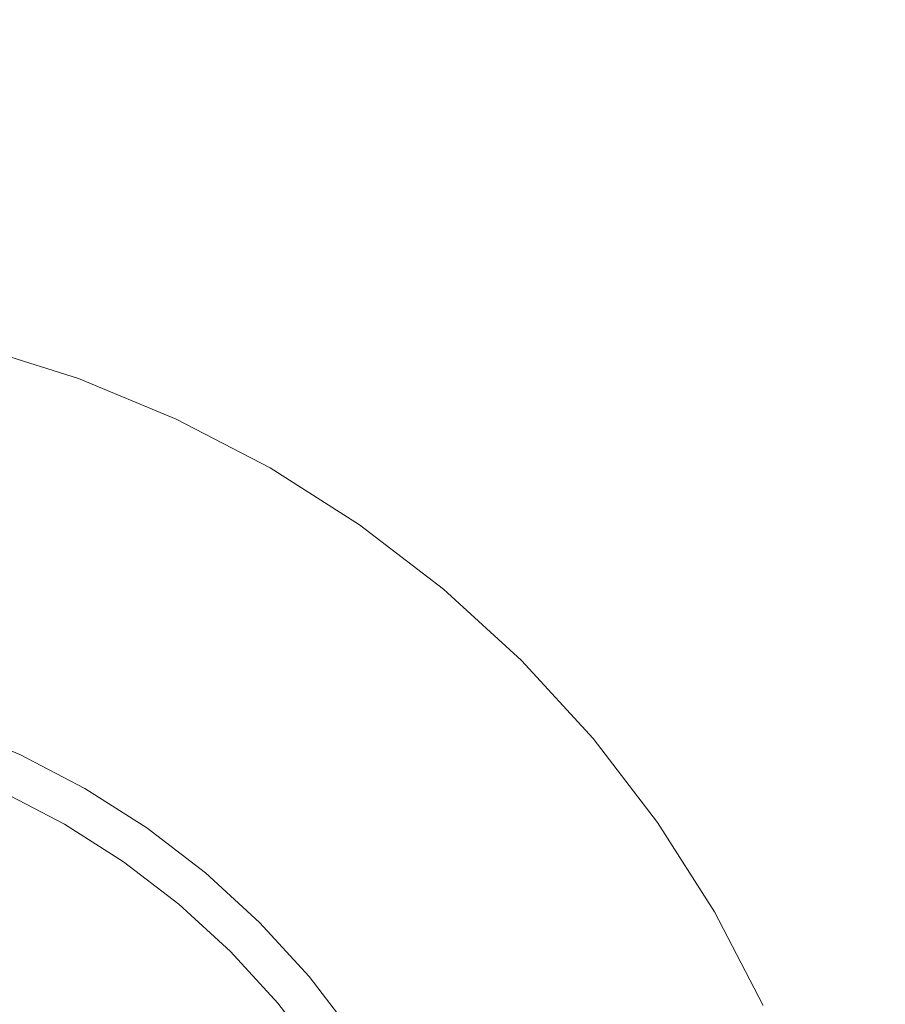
# Model space of a CAD drawing. Header units: millimetres. Extents: x -230 to 230, y -130 to 130.
# Tile 32 of 47: x 112 to 122, y -99 to -87. Entities that reach past the tile are written whole.
import ezdxf

# ---------------------------------------------------------------- set-up
doc = ezdxf.new("R2010")
doc.units = ezdxf.units.MM
doc.header["$LTSCALE"] = 25.4
doc.layers.add('Lighting-Moving Light', color=7, linetype='Continuous', lineweight=5, true_color=0x000000)

# ---------------------------------------------------------------- blocks, each defined once
blk = doc.blocks.new('Group-1')
at = {"layer": 'Lighting-Moving Light', "color": 7, "linetype": 'Continuous', "lineweight": 5, "transparency": 33554687}
for points, invisible_edges in [([(-503.576, 1.533, -25), (-503.576, 226.446, -25), (-761.075, 239.033, -25), (-761.075, -11.053, -25)], 14), ([(-770.152, 222.936, -116.924), (-519.672, 235.523, -116.924), (-519.672, -7.543, -116.924), (-757.565, -7.543, -116.924)], 11), ([(-519.672, -7.543, -116.924), (-519.672, 235.523, -116.924), (-507.086, 222.936, -116.924), (-507.086, 5.043, -116.924)], 11), ([(-527.366, 22.996, -24.957), (-526.159, 22.615, -24.957), (-524.991, 22.131, -24.957), (-531.119, 8.99, -24.957)], 12), ([(-526.159, 22.615, -24.957), (-527.366, 22.996, -24.957), (-528.511, 18.72, -0.368), (-527.673, 18.456, -0.368)], 10), ([(-524.991, 22.131, -24.957), (-526.159, 22.615, -24.957), (-527.673, 18.456, -0.368), (-526.861, 18.12, -0.368)], 10), ([(-524.991, 22.131, -24.957), (-523.869, 21.547, -24.957), (-522.802, 20.867, -24.957), (-531.119, 8.99, -24.957)], 12), ([(-523.869, 21.547, -24.957), (-524.991, 22.131, -24.957), (-526.861, 18.12, -0.368), (-526.082, 17.714, -0.368)], 10), ([(-522.802, 20.867, -24.957), (-523.869, 21.547, -24.957), (-526.082, 17.714, -0.368), (-525.341, 17.242, -0.368)], 10), ([(-522.802, 20.867, -24.957), (-521.798, 20.097, -24.957), (-520.866, 19.243, -24.957), (-531.119, 8.99, -24.957)], 12), ([(-521.798, 20.097, -24.957), (-522.802, 20.867, -24.957), (-525.341, 17.242, -0.368), (-524.643, 16.707, -0.368)], 10), ([(-520.866, 19.243, -24.957), (-521.798, 20.097, -24.957), (-524.643, 16.707, -0.368), (-523.995, 16.113, -0.368)], 10), ([(-520.866, 19.243, -24.957), (-520.011, 18.31, -24.957), (-519.241, 17.306, -24.957), (-531.119, 8.99, -24.957)], 12), ([(-520.011, 18.31, -24.957), (-520.866, 19.243, -24.957), (-523.995, 16.113, -0.368), (-523.402, 15.465, -0.368)], 10), ([(-519.241, 17.306, -24.957), (-520.011, 18.31, -24.957), (-523.402, 15.465, -0.368), (-522.867, 14.768, -0.368)], 10), ([(-526.92, 17.994, -0.102), (-526.151, 17.593, -0.102), (-526.137, 17.619, -0.134), (-526.908, 18.02, -0.134)], 15), ([(-526.908, 18.02, -0.134), (-526.137, 17.619, -0.134), (-526.123, 17.642, -0.169), (-526.896, 18.044, -0.169)], 15), ([(-526.896, 18.044, -0.169), (-526.123, 17.642, -0.169), (-526.112, 17.662, -0.205), (-526.887, 18.066, -0.205)], 15), ([(-526.887, 18.066, -0.205), (-526.112, 17.662, -0.205), (-526.102, 17.68, -0.244), (-526.878, 18.084, -0.244)], 15), ([(-526.878, 18.084, -0.244), (-526.102, 17.68, -0.244), (-526.093, 17.694, -0.284), (-526.871, 18.099, -0.284)], 15), ([(-526.871, 18.099, -0.284), (-526.093, 17.694, -0.284), (-526.087, 17.706, -0.326), (-526.865, 18.111, -0.326)], 15), ([(-526.865, 18.111, -0.326), (-526.087, 17.706, -0.326), (-526.082, 17.714, -0.368), (-526.861, 18.12, -0.368)], 11), ([(-526.98, 17.865, -0.003), (-526.222, 17.47, -0.003), (-526.203, 17.504, -0.023), (-526.964, 17.9, -0.023)], 15), ([(-526.964, 17.9, -0.023), (-526.203, 17.504, -0.023), (-526.185, 17.536, -0.046), (-526.948, 17.933, -0.046)], 15), ([(-526.948, 17.933, -0.046), (-526.185, 17.536, -0.046), (-526.167, 17.566, -0.073), (-526.934, 17.965, -0.073)], 15), ([(-526.934, 17.965, -0.073), (-526.167, 17.566, -0.073), (-526.151, 17.593, -0.102), (-526.92, 17.994, -0.102)], 15), ([(-527.033, 17.752, 0.036), (-526.284, 17.363, 0.036), (-526.263, 17.4, 0.027), (-527.015, 17.791, 0.027)], 15), ([(-527.015, 17.791, 0.027), (-526.263, 17.4, 0.027), (-526.242, 17.436, 0.013), (-526.997, 17.828, 0.013)], 15), ([(-526.997, 17.828, 0.013), (-526.242, 17.436, 0.013), (-526.222, 17.47, -0.003), (-526.98, 17.865, -0.003)], 15), ([(-525.623, 16.839, 0.043), (-526.328, 17.288, 0.043), (-527.069, 17.674, 0.043), (-531.119, 8.99, 0.043)], 12), ([(-527.069, 17.674, 0.043), (-526.328, 17.288, 0.043), (-526.306, 17.326, 0.042), (-527.051, 17.713, 0.042)], 14), ([(-527.051, 17.713, 0.042), (-526.306, 17.326, 0.042), (-526.284, 17.363, 0.036), (-527.033, 17.752, 0.036)], 15), ([(-526.123, 17.642, -0.169), (-525.388, 17.174, -0.169), (-525.375, 17.193, -0.205), (-526.112, 17.662, -0.205)], 15), ([(-526.112, 17.662, -0.205), (-525.375, 17.193, -0.205), (-525.363, 17.209, -0.244), (-526.102, 17.68, -0.244)], 15), ([(-526.102, 17.68, -0.244), (-525.363, 17.209, -0.244), (-525.354, 17.223, -0.284), (-526.093, 17.694, -0.284)], 15), ([(-526.093, 17.694, -0.284), (-525.354, 17.223, -0.284), (-525.346, 17.234, -0.326), (-526.087, 17.706, -0.326)], 15), ([(-526.087, 17.706, -0.326), (-525.346, 17.234, -0.326), (-525.341, 17.242, -0.368), (-526.082, 17.714, -0.368)], 11), ([(-526.185, 17.536, -0.046), (-525.459, 17.073, -0.046), (-525.439, 17.101, -0.073), (-526.167, 17.566, -0.073)], 15), ([(-526.167, 17.566, -0.073), (-525.439, 17.101, -0.073), (-525.42, 17.128, -0.102), (-526.151, 17.593, -0.102)], 15), ([(-526.151, 17.593, -0.102), (-525.42, 17.128, -0.102), (-525.403, 17.152, -0.134), (-526.137, 17.619, -0.134)], 15), ([(-526.137, 17.619, -0.134), (-525.403, 17.152, -0.134), (-525.388, 17.174, -0.169), (-526.123, 17.642, -0.169)], 15), ([(-526.263, 17.4, 0.027), (-525.549, 16.944, 0.027), (-525.525, 16.978, 0.013), (-526.242, 17.436, 0.013)], 15), ([(-526.242, 17.436, 0.013), (-525.525, 16.978, 0.013), (-525.502, 17.011, -0.003), (-526.222, 17.47, -0.003)], 15), ([(-526.222, 17.47, -0.003), (-525.502, 17.011, -0.003), (-525.48, 17.043, -0.023), (-526.203, 17.504, -0.023)], 15), ([(-526.203, 17.504, -0.023), (-525.48, 17.043, -0.023), (-525.459, 17.073, -0.046), (-526.185, 17.536, -0.046)], 15), ([(-519.241, 17.306, -24.957), (-518.561, 16.24, -24.957), (-517.977, 15.118, -24.957), (-531.119, 8.99, -24.957)], 12), ([(-526.328, 17.288, 0.043), (-525.623, 16.839, 0.043), (-525.598, 16.874, 0.042), (-526.306, 17.326, 0.042)], 14), ([(-526.306, 17.326, 0.042), (-525.598, 16.874, 0.042), (-525.573, 16.91, 0.036), (-526.284, 17.363, 0.036)], 15), ([(-526.284, 17.363, 0.036), (-525.573, 16.91, 0.036), (-525.549, 16.944, 0.027), (-526.263, 17.4, 0.027)], 15), ([(-518.561, 16.24, -24.957), (-519.241, 17.306, -24.957), (-522.867, 14.768, -0.368), (-522.394, 14.027, -0.368)], 10), ([(-525.388, 17.174, -0.169), (-524.697, 16.643, -0.169), (-524.682, 16.661, -0.205), (-525.375, 17.193, -0.205)], 15), ([(-525.375, 17.193, -0.205), (-524.682, 16.661, -0.205), (-524.669, 16.677, -0.244), (-525.363, 17.209, -0.244)], 15), ([(-525.363, 17.209, -0.244), (-524.669, 16.677, -0.244), (-524.658, 16.689, -0.284), (-525.354, 17.223, -0.284)], 15), ([(-525.354, 17.223, -0.284), (-524.658, 16.689, -0.284), (-524.649, 16.699, -0.326), (-525.346, 17.234, -0.326)], 15), ([(-525.346, 17.234, -0.326), (-524.649, 16.699, -0.326), (-524.643, 16.707, -0.368), (-525.341, 17.242, -0.368)], 11), ([(-525.48, 17.043, -0.023), (-524.799, 16.521, -0.023), (-524.776, 16.549, -0.046), (-525.459, 17.073, -0.046)], 15), ([(-525.459, 17.073, -0.046), (-524.776, 16.549, -0.046), (-524.753, 16.576, -0.073), (-525.439, 17.101, -0.073)], 15), ([(-525.439, 17.101, -0.073), (-524.753, 16.576, -0.073), (-524.733, 16.6, -0.102), (-525.42, 17.128, -0.102)], 15), ([(-525.42, 17.128, -0.102), (-524.733, 16.6, -0.102), (-524.714, 16.623, -0.134), (-525.403, 17.152, -0.134)], 15), ([(-525.403, 17.152, -0.134), (-524.714, 16.623, -0.134), (-524.697, 16.643, -0.169), (-525.388, 17.174, -0.169)], 15), ([(-525.549, 16.944, 0.027), (-524.877, 16.429, 0.027), (-524.85, 16.461, 0.013), (-525.525, 16.978, 0.013)], 15), ([(-525.525, 16.978, 0.013), (-524.85, 16.461, 0.013), (-524.824, 16.491, -0.003), (-525.502, 17.011, -0.003)], 15), ([(-525.502, 17.011, -0.003), (-524.824, 16.491, -0.003), (-524.799, 16.521, -0.023), (-525.48, 17.043, -0.023)], 15), ([(-524.343, 15.765, 0.043), (-524.96, 16.33, 0.043), (-525.623, 16.839, 0.043), (-531.119, 8.99, 0.043)], 12), ([(-525.623, 16.839, 0.043), (-524.96, 16.33, 0.043), (-524.932, 16.363, 0.042), (-525.598, 16.874, 0.042)], 14), ([(-525.598, 16.874, 0.042), (-524.932, 16.363, 0.042), (-524.904, 16.396, 0.036), (-525.573, 16.91, 0.036)], 15), ([(-525.573, 16.91, 0.036), (-524.904, 16.396, 0.036), (-524.877, 16.429, 0.027), (-525.549, 16.944, 0.027)], 15), ([(-524.753, 16.576, -0.073), (-524.117, 15.992, -0.073), (-524.094, 16.015, -0.102), (-524.733, 16.6, -0.102)], 15), ([(-524.733, 16.6, -0.102), (-524.094, 16.015, -0.102), (-524.073, 16.035, -0.134), (-524.714, 16.623, -0.134)], 15), ([(-524.714, 16.623, -0.134), (-524.073, 16.035, -0.134), (-524.054, 16.054, -0.169), (-524.697, 16.643, -0.169)], 15), ([(-524.697, 16.643, -0.169), (-524.054, 16.054, -0.169), (-524.038, 16.071, -0.205), (-524.682, 16.661, -0.205)], 15), ([(-524.682, 16.661, -0.205), (-524.038, 16.071, -0.205), (-524.023, 16.085, -0.244), (-524.669, 16.677, -0.244)], 15), ([(-524.669, 16.677, -0.244), (-524.023, 16.085, -0.244), (-524.011, 16.097, -0.284), (-524.658, 16.689, -0.284)], 15), ([(-524.658, 16.689, -0.284), (-524.011, 16.097, -0.284), (-524.002, 16.106, -0.326), (-524.649, 16.699, -0.326)], 15), ([(-524.649, 16.699, -0.326), (-524.002, 16.106, -0.326), (-523.995, 16.113, -0.368), (-524.643, 16.707, -0.368)], 11), ([(-524.85, 16.461, 0.013), (-524.223, 15.886, 0.013), (-524.194, 15.914, -0.003), (-524.824, 16.491, -0.003)], 15), ([(-524.824, 16.491, -0.003), (-524.194, 15.914, -0.003), (-524.167, 15.941, -0.023), (-524.799, 16.521, -0.023)], 15), ([(-524.799, 16.521, -0.023), (-524.167, 15.941, -0.023), (-524.141, 15.967, -0.046), (-524.776, 16.549, -0.046)], 15), ([(-524.776, 16.549, -0.046), (-524.141, 15.967, -0.046), (-524.117, 15.992, -0.073), (-524.753, 16.576, -0.073)], 15), ([(-524.932, 16.363, 0.042), (-524.313, 15.796, 0.042), (-524.282, 15.826, 0.036), (-524.904, 16.396, 0.036)], 15), ([(-524.904, 16.396, 0.036), (-524.282, 15.826, 0.036), (-524.252, 15.856, 0.027), (-524.877, 16.429, 0.027)], 15), ([(-524.877, 16.429, 0.027), (-524.252, 15.856, 0.027), (-524.223, 15.886, 0.013), (-524.85, 16.461, 0.013)], 15), ([(-524.96, 16.33, 0.043), (-524.343, 15.765, 0.043), (-524.313, 15.796, 0.042), (-524.932, 16.363, 0.042)], 14), ([(-517.977, 15.118, -24.957), (-518.561, 16.24, -24.957), (-522.394, 14.027, -0.368), (-521.989, 13.247, -0.368)], 10), ([(-524.117, 15.992, -0.073), (-523.533, 15.355, -0.073), (-523.508, 15.376, -0.102), (-524.094, 16.015, -0.102)], 15), ([(-524.094, 16.015, -0.102), (-523.508, 15.376, -0.102), (-523.486, 15.395, -0.134), (-524.073, 16.035, -0.134)], 15), ([(-524.073, 16.035, -0.134), (-523.486, 15.395, -0.134), (-523.465, 15.412, -0.169), (-524.054, 16.054, -0.169)], 15), ([(-524.054, 16.054, -0.169), (-523.465, 15.412, -0.169), (-523.447, 15.427, -0.205), (-524.038, 16.071, -0.205)], 15), ([(-524.038, 16.071, -0.205), (-523.447, 15.427, -0.205), (-523.432, 15.44, -0.244), (-524.023, 16.085, -0.244)], 15), ([(-524.023, 16.085, -0.244), (-523.432, 15.44, -0.244), (-523.419, 15.45, -0.284), (-524.011, 16.097, -0.284)], 15), ([(-524.011, 16.097, -0.284), (-523.419, 15.45, -0.284), (-523.409, 15.459, -0.326), (-524.002, 16.106, -0.326)], 15), ([(-524.002, 16.106, -0.326), (-523.409, 15.459, -0.326), (-523.402, 15.465, -0.368), (-523.995, 16.113, -0.368)], 11), ([(-524.223, 15.886, 0.013), (-523.648, 15.258, 0.013), (-523.617, 15.284, -0.003), (-524.194, 15.914, -0.003)], 15), ([(-524.194, 15.914, -0.003), (-523.617, 15.284, -0.003), (-523.587, 15.309, -0.023), (-524.167, 15.941, -0.023)], 15), ([(-524.167, 15.941, -0.023), (-523.587, 15.309, -0.023), (-523.559, 15.333, -0.046), (-524.141, 15.967, -0.046)], 15), ([(-524.141, 15.967, -0.046), (-523.559, 15.333, -0.046), (-523.533, 15.355, -0.073), (-524.117, 15.992, -0.073)], 15), ([(-524.343, 15.765, 0.043), (-523.779, 15.149, 0.043), (-523.745, 15.177, 0.042), (-524.313, 15.796, 0.042)], 14), ([(-524.313, 15.796, 0.042), (-523.745, 15.177, 0.042), (-523.712, 15.204, 0.036), (-524.282, 15.826, 0.036)], 15), ([(-524.282, 15.826, 0.036), (-523.712, 15.204, 0.036), (-523.68, 15.232, 0.027), (-524.252, 15.856, 0.027)], 15), ([(-524.252, 15.856, 0.027), (-523.68, 15.232, 0.027), (-523.648, 15.258, 0.013), (-524.223, 15.886, 0.013)], 15), ([(-523.27, 14.486, 0.043), (-523.779, 15.149, 0.043), (-524.343, 15.765, 0.043), (-531.119, 8.99, 0.043)], 12), ([(-523.465, 15.412, -0.169), (-522.935, 14.72, -0.169), (-522.916, 14.734, -0.205), (-523.447, 15.427, -0.205)], 15), ([(-523.447, 15.427, -0.205), (-522.916, 14.734, -0.205), (-522.899, 14.745, -0.244), (-523.432, 15.44, -0.244)], 15), ([(-523.432, 15.44, -0.244), (-522.899, 14.745, -0.244), (-522.885, 14.755, -0.284), (-523.419, 15.45, -0.284)], 15), ([(-523.419, 15.45, -0.284), (-522.885, 14.755, -0.284), (-522.874, 14.762, -0.326), (-523.409, 15.459, -0.326)], 15), ([(-523.409, 15.459, -0.326), (-522.874, 14.762, -0.326), (-522.867, 14.768, -0.368), (-523.402, 15.465, -0.368)], 11), ([(-523.617, 15.284, -0.003), (-523.097, 14.607, -0.003), (-523.065, 14.629, -0.023), (-523.587, 15.309, -0.023)], 15), ([(-523.587, 15.309, -0.023), (-523.065, 14.629, -0.023), (-523.035, 14.65, -0.046), (-523.559, 15.333, -0.046)], 15), ([(-523.559, 15.333, -0.046), (-523.035, 14.65, -0.046), (-523.007, 14.67, -0.073), (-523.533, 15.355, -0.073)], 15), ([(-523.533, 15.355, -0.073), (-523.007, 14.67, -0.073), (-522.981, 14.688, -0.102), (-523.508, 15.376, -0.102)], 15), ([(-523.508, 15.376, -0.102), (-522.981, 14.688, -0.102), (-522.957, 14.705, -0.134), (-523.486, 15.395, -0.134)], 15), ([(-523.486, 15.395, -0.134), (-522.957, 14.705, -0.134), (-522.935, 14.72, -0.169), (-523.465, 15.412, -0.169)], 15), ([(-523.745, 15.177, 0.042), (-523.234, 14.511, 0.042), (-523.199, 14.535, 0.036), (-523.712, 15.204, 0.036)], 15), ([(-523.712, 15.204, 0.036), (-523.199, 14.535, 0.036), (-523.164, 14.56, 0.027), (-523.68, 15.232, 0.027)], 15), ([(-523.68, 15.232, 0.027), (-523.164, 14.56, 0.027), (-523.13, 14.583, 0.013), (-523.648, 15.258, 0.013)], 15), ([(-523.648, 15.258, 0.013), (-523.13, 14.583, 0.013), (-523.097, 14.607, -0.003), (-523.617, 15.284, -0.003)], 15), ([(-523.779, 15.149, 0.043), (-523.27, 14.486, 0.043), (-523.234, 14.511, 0.042), (-523.745, 15.177, 0.042)], 14)]:
    blk.add_3dface(points, dxfattribs=dict(at, invisible_edges=invisible_edges))
at = {"layer": 'Lighting-Moving Light', "color": 0, "flags": 1}
for tag in ['Yoke', '3D_Symbol_Name', 'Weight', 'Weight', 'Wattage', 'Candlepower', 'Body', 'Model_Name', 'Beam_Angle', 'Field_Angle', 'Remarks', 'Beam_Angle_2', 'Field_Angle_2', 'Num_Channels', 'Frame_Size', 'Device_Type', 'FixtureID', 'Frame_Size', 'Base', 'Lens', 'Inst_Type', 'Lamp']:
    blk.add_attdef(tag, (-554.515, 111.223), '', height=0.18, dxfattribs=at)

msp = doc.modelspace()

# ---------------------------------------------------------------- block references
at = {"layer": 'Lighting-Moving Light', "color": 7, "transparency": 33554687}
msp.add_blockref('Group-1', (638.619, -113.99), dxfattribs=at)

doc.saveas('drawing.dxf')
